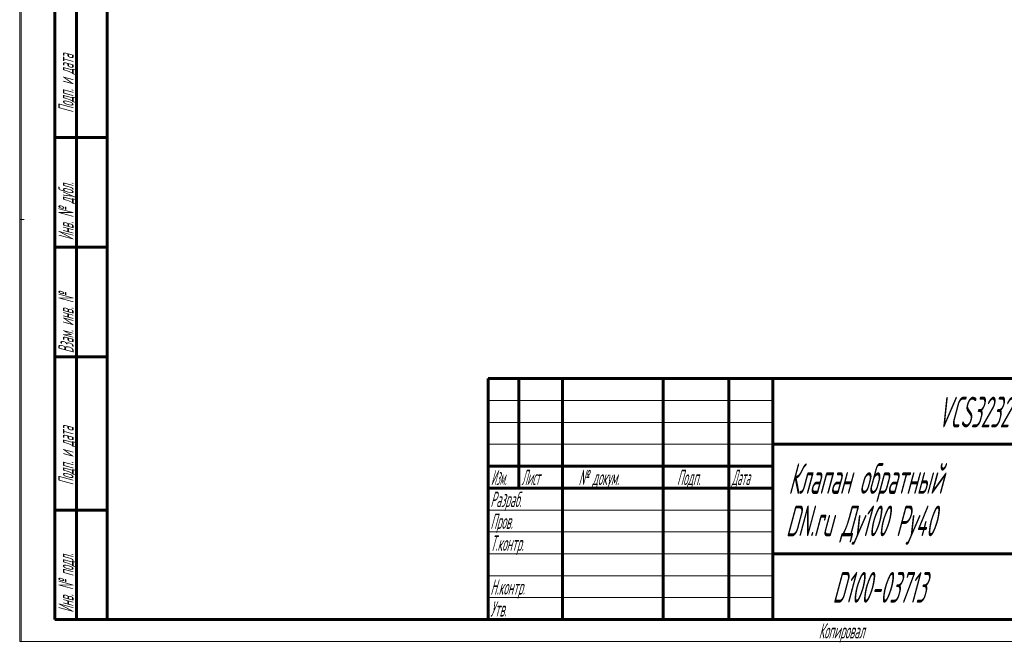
# Model space of a CAD drawing. Header units: millimetres. Extents: x 0 to 339, y 0 to 547.
# Tile 1 of 11: x 0 to 225, y 0 to 142. Entities that reach past the tile are written whole.
import ezdxf

# ---------------------------------------------------------------- set-up
doc = ezdxf.new("R2010")
doc.units = ezdxf.units.MM
for name, pattern in [('K5LT_BASIC', [0]), ('K5LT_THIN', [0]), ('K5LT_THIN_INCLUDED_TO_HATCHING', [0])]:
    doc.linetypes.add(name, pattern=pattern)
doc.layers.add('Системный слой', color=7, linetype='Continuous')
doc.layers.add('Системный слой (1)', color=7, linetype='Continuous', true_color=0x6c6c6c)
doc.styles.add('KDIMTEXTSTYLE', font='GOST_AU.SHX', dxfattribs={"width": 0.96, "oblique": 15, "height": 5})
doc.styles.add('KTEXTSTYLE', font='GOST_AU.SHX', dxfattribs={"width": 0.56, "height": 5})
doc.dimstyles.new('KDIMSTYLE (1.00)', dxfattribs={"dimtxt": 5, "dimasz": 1, "dimexe": 2, "dimexo": 0, "dimgap": 1, "dimtad": 1, "dimtxsty": 'KDIMTEXTSTYLE', "dimsah": 1, "dimcen": 0, "dimdle": 1, "dimadec": 0, "dimazin": 0, "dimtfac": 0.667, "dimtmove": 0, "dimatfit": 3, "dimfxl": 1, "dimtvp": 1, "dimtolj": 1, "dimtzin": 0, "dimarcsym": 0})

# ---------------------------------------------------------------- blocks, each defined once
blk = doc.blocks.new('U31')
at = {"layer": 'Системный слой (1)', "color": 7, "linetype": 'K5LT_THIN_INCLUDED_TO_HATCHING', "lineweight": 18, "true_color": 0xffffff}
for p, q in [((0.35, -0.07), (0.25, 419.93)), ((296.85, 0), (0.35, -0.07))]:
    blk.add_line(p, q, dxfattribs=at)
blk = doc.blocks.new('KDIMARROW_01')
at = {"layer": 'Системный слой'}
blk.add_hatch(color=0, dxfattribs=at).paths.add_polyline_path([(-5, -0.66), (0, 0), (-5, 0.66), (-4.5, 0)])
at = {"layer": 'Системный слой', "color": 0, "linetype": 'K5LT_THIN', "lineweight": 18}
for p, q in [((-4.5, 0), (-5, 0.66)), ((-5, 0.66), (0, 0)), ((0, 0), (-5, -0.66)), ((-5, -0.66), (-4.5, 0))]:
    blk.add_line(p, q, dxfattribs=at)
at = {"layer": 'Системный слой (1)', "color": 0, "linetype": 'K5LT_THIN', "lineweight": 18}
blk.add_line((135.52, 225.53), (134.52, 225.53), dxfattribs=at)
blk = doc.blocks.new('D2')
at = {"layer": 'Defpoints', "color": 0}
for p in [(135.52, 321.82), (135.52, 168.68), (203.52, 155.9)]:
    blk.add_point(p, dxfattribs=at)
at = {"layer": 'Системный слой (1)', "color": 0, "lineweight": -2}
for p, q in [((135.52, 168.68), (135.52, 323.82)), ((202.52, 321.82), (136.52, 321.82)), ((203.52, 155.9), (203.52, 323.82))]:
    blk.add_line(p, q, dxfattribs=at)
blk.add_blockref('KDIMARROW_01', (203.52, 321.82), dxfattribs=at)
at = {"layer": 'Системный слой (1)', "color": 0, "lineweight": -2, "rotation": 180}
blk.add_blockref('KDIMARROW_01', (135.52, 321.82), dxfattribs=at)
at = {"layer": 'Системный слой (1)', "color": 7, "insert": (169.52, 325.32), "char_height": 5, "attachment_point": 5, "style": 'KDIMTEXTSTYLE'}
blk.add_mtext('\\A1;\\H5.0;\\W0.960;\\Q15;68{\\H3.335000;%%p2}', dxfattribs=at)
blk = doc.blocks.new('U32')
at = {"color": 7, "linetype": 'K5LT_THIN', "lineweight": 18, "true_color": 0xffffff}
for p, q in [((0, 0), (0, 420)), ((107, 55), (172, 55)), ((107, 50), (172, 50)), ((107, 45), (172, 45)), ((107, 30), (172, 30)), ((107, 25), (172, 25)), ((107, 20), (172, 20)), ((107, 15), (172, 15)), ((107, 10), (172, 10)), ((297, 0), (0, 0))]:
    blk.add_line(p, q, dxfattribs=at)
at = {"color": 143, "linetype": 'K5LT_BASIC', "lineweight": 60, "true_color": 0x33acca}
for p, q in [((20, 5), (20, 415)), ((8, 5), (8, 150)), ((13, 5), (13, 150)), ((20, 115), (8, 115)), ((20, 90), (8, 90)), ((20, 65), (8, 65)), ((107, 60), (292, 60)), ((107, 5), (107, 60)), ((114, 35), (114, 60)), ((124, 5), (124, 60)), ((147, 5), (147, 60)), ((162, 5), (162, 60)), ((172, 5), (172, 60)), ((172, 45), (292, 45)), ((107, 40), (172, 40)), ((107, 35), (172, 35)), ((20, 30), (8, 30)), ((172, 20), (242, 20)), ((20, 5), (8, 5)), ((292, 5), (20, 5))]:
    blk.add_line(p, q, dxfattribs=at)
at = {"color": 7, "char_height": 3.5, "attachment_point": 1, "rotation": 90, "style": 'KTEXTSTYLE'}
for s, insert in [('\\H5.0;\\W1.000;\\Q15;\\Q15;\\W0.560;\\H3.50;Подп. и дата', (8.82, 120.66)), ('\\H5.0;\\W1.000;\\Q15;\\Q15;\\W0.560;\\H3.50;Инв. № дубл.', (8.82, 91.57)), ('\\H5.0;\\W1.000;\\Q15;\\Q15;\\W0.560;\\H3.50;Взам. инв. №', (8.82, 65.8)), ('\\H5.0;\\W1.000;\\Q15;\\Q15;\\W0.560;\\H3.50;Подп. и дата', (8.82, 35.66)), ('\\H5.0;\\W1.000;\\Q15;\\Q15;\\W0.560;\\H3.50;Инв. № подл.', (8.82, 6.57))]:
    blk.add_mtext(s, dxfattribs=dict(at, insert=insert))
at = {"color": 7, "attachment_point": 1, "style": 'KTEXTSTYLE'}
for s, insert, char_height in [('\\H5.0;\\W1.000;\\Q15;\\Q15;\\W0.560;\\H7.00;VCS3232-Fb', (209.61, 55.86), 7), ('\\H5.0;\\W1.000;\\Q15;\\Q15;\\W0.560;\\H7.00;Клапан обратный', (175.54, 40.69), 7), ('\\H5.0;\\W1.000;\\Q15;\\Q15;\\W0.458;\\H3.50;Изм.', (107.62, 39.18), 3.5), ('\\H5.0;\\W1.000;\\Q15;\\Q15;\\W0.467;\\H3.50;Лист', (114.61, 39.18), 3.5), ('\\H5.0;\\W1.000;\\Q15;\\Q15;\\W0.560;\\H3.50;№ докум.', (127.63, 39.18), 3.5), ('\\H5.0;\\W1.000;\\Q15;\\Q15;\\W0.560;\\H3.50;Подп.', (150.1, 39.18), 3.5), ('\\H5.0;\\W1.000;\\Q15;\\Q15;\\W0.467;\\H3.50;Дата', (162.61, 39.18), 3.5), ('\\H5.0;\\W1.000;\\Q15;\\Q15;\\W0.560;\\H3.50;Разраб.', (107.5, 34.18), 3.5), ('\\H5.0;\\W1.000;\\Q15;\\Q15;\\W0.560;\\H7.00;DN.ru Ду100 Ру40', (174.98, 31.02), 7), ('\\H5.0;\\W1.000;\\Q15;\\Q15;\\W0.560;\\H3.50;Пров.', (107.5, 29.18), 3.5), ('\\H5.0;\\W1.000;\\Q15;\\Q15;\\W0.560;\\H3.50;Т.контр.', (107.5, 24.18), 3.5), ('\\H5.0;\\W1.000;\\Q15;\\Q15;\\W0.560;\\H7.00;{\\c16737820;D100-03713}', (185.63, 15.86), 7), ('\\H5.0;\\W1.000;\\Q15;\\Q15;\\W0.560;\\H3.50;Н.контр.', (107.5, 14.18), 3.5), ('\\H5.0;\\W1.000;\\Q15;\\Q15;\\W0.560;\\H3.50;Утв.', (107.5, 9.18), 3.5), ('\\H5.0;\\W1.000;\\Q15;\\Q15;\\W0.560;\\H3.50;Копировал', (182.5, 4.18), 3.5)]:
    blk.add_mtext(s, dxfattribs=dict(at, insert=insert, char_height=char_height))

msp = doc.modelspace()

# ---------------------------------------------------------------- block references
msp.add_blockref('U32', (0, 0))
at = {"layer": 'Системный слой (1)'}
msp.add_blockref('U31', (0, 0), dxfattribs=at)

# ---------------------------------------------------------------- dimensions: what is measured, and where the dimension line sits
at = {"layer": 'Системный слой (1)', "color": 7}
dim = msp.add_linear_dim(base=(135.518, 321.821), p1=(203.518, 155.896), p2=(135.518, 168.678), dimstyle='KDIMSTYLE (1.00)', override={"dimexo": 0, "dimpost": '\\H5.0;\\W0.960;\\Q15;<>', "dimblk1": 'KDIMARROW_01', "dimblk2": 'KDIMARROW_01', "dimse1": 0, "dimse2": 0, "dimclrt": 7, "dimtol": 1, "dimtp": 2, "dimtm": 2, "dimtdec": 0, "dimtolj": 1}, dxfattribs=at)
dim.commit()
dim.dimension.update_dxf_attribs({"geometry": 'D2', "text_midpoint": (169.518, 321.821), "dimtype": 160})

doc.saveas('drawing.dxf')
